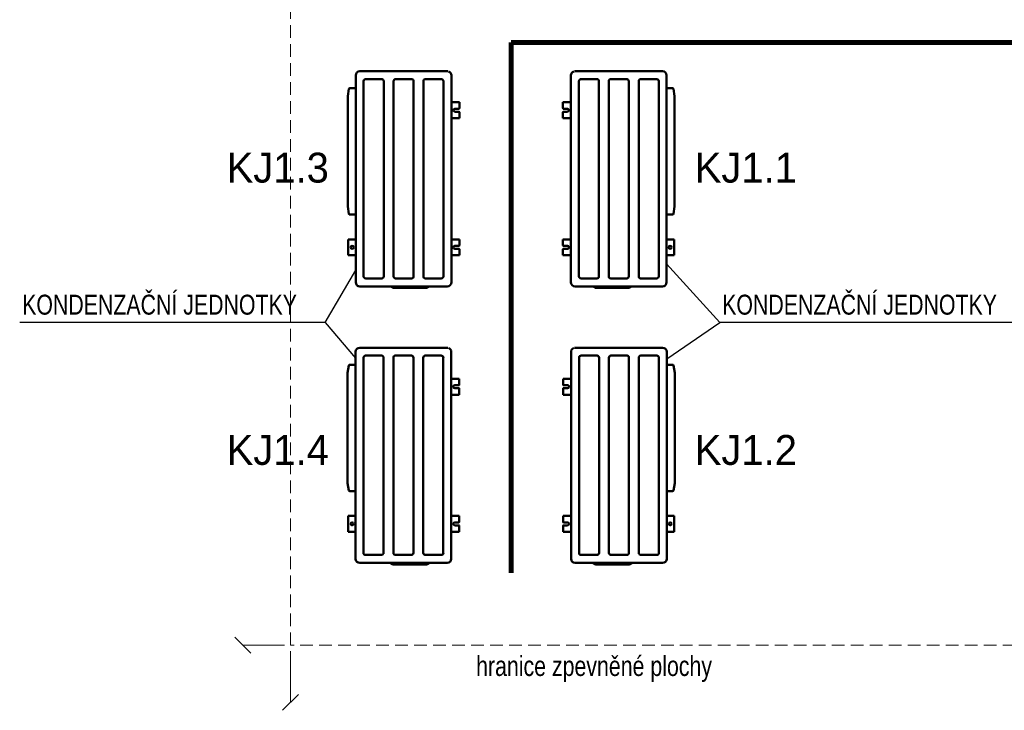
# Model space of a CAD drawing. Header units: millimetres. Extents: x -21108 to 360233, y 566 to 551167.
# Tile 11 of 38: x 177395 to 182336, y 261845 to 265312. Entities that reach past the tile are written whole.
import ezdxf
from ezdxf.enums import TextEntityAlignment as Align

# ---------------------------------------------------------------- set-up
doc = ezdxf.new("R2010")
doc.units = ezdxf.units.MM
doc.header["$LTSCALE"] = 10
doc.linetypes.add('DASHED2', pattern=[9.525, 6.35, -3.175])
doc.layers.add('MaR', color=1, linetype='Continuous')
doc.layers.add('V-objekty', color=1, linetype='Continuous', lineweight=50)
doc.layers.add('VZT Tenka', color=7, linetype='Continuous', lineweight=15)
doc.styles.get("Standard").update_dxf_attribs({"font": 'ic-simplex.shx', "width": 0.8})

# ---------------------------------------------------------------- blocks, each defined once
blk = doc.blocks.new('_OBLIQUE')
at = {"color": 0, "linetype": 'ByBlock'}
blk.add_line((-0.5, -0.5), (0.5, 0.5), dxfattribs=at)

msp = doc.modelspace()

# ---------------------------------------------------------------- linework, layer by layer
at = {"layer": 'MaR'}
for p, q in [((180641.198, 264085.363), (180907.519, 263792.089)), ((178927.217, 263792.089), (179081.198, 264054.789)), ((178927.217, 263792.089), (177395.206, 263792.089)), ((178927.217, 263792.089), (179080.569, 263612.924)), ((180641.828, 263609.626), (180907.519, 263792.089)), ((182439.53, 263792.089), (180907.519, 263792.089))]:
    msp.add_line(p, q, dxfattribs=at)
at = {"layer": 'MaR', "const_width": 25}
for points in [[(179860.79, 265197.298), (182524.823, 265197.298)], [(179860.79, 265197.298), (179860.79, 262534.331)]]:
    msp.add_lwpolyline(points, dxfattribs=at)
at = {"layer": 'V-objekty', "linetype": 'Continuous'}
for p, q in [((179535.918, 265053.023), (179101.998, 265053.023)), ((179516.498, 265053.123), (179332.198, 265053.123)), ((179540.398, 265053.123), (179528.498, 265053.123)), ((179540.398, 265053.023), (179535.918, 265053.023)), ((179540.398, 265053.023), (179540.398, 265053.123)), ((180181.998, 265053.023), (180181.998, 265053.123)), ((180181.998, 265053.123), (180193.898, 265053.123)), ((180181.998, 265053.023), (180186.478, 265053.023)), ((180186.478, 265053.023), (180620.398, 265053.023)), ((180205.898, 265053.123), (180390.198, 265053.123)), ((179081.198, 265032.223), (179081.198, 263998.133)), ((179120.957, 265003.273), (179120.957, 264023.307)), ((179130.957, 265013.273), (179211.198, 265013.273)), ((179211.198, 265013.273), (179211.804, 265013.273)), ((179221.466, 264023.023), (179221.466, 265003.022)), ((179270.93, 265003.022), (179270.93, 264023.023)), ((179280.593, 265013.273), (179281.198, 265013.273)), ((179361.198, 265013.273), (179280.593, 265013.273)), ((179361.198, 265013.273), (179361.804, 265013.273)), ((179371.466, 264023.023), (179371.466, 265003.022)), ((179420.93, 265003.022), (179420.93, 264023.023)), ((179430.593, 265013.273), (179431.198, 265013.273)), ((179431.198, 265013.273), (179510.423, 265013.273)), ((179521.439, 264023.307), (179521.44, 265003.022)), ((179561.198, 263998.133), (179561.198, 265032.323)), ((180161.198, 263998.133), (180161.198, 265032.323)), ((180200.957, 264023.307), (180200.956, 265003.022)), ((180291.198, 265013.273), (180211.974, 265013.273)), ((180291.804, 265013.273), (180291.198, 265013.273)), ((180301.466, 265003.022), (180301.466, 264023.023)), ((180350.93, 264023.023), (180350.93, 265003.022)), ((180361.198, 265013.273), (180360.593, 265013.273)), ((180361.198, 265013.273), (180441.804, 265013.273)), ((180441.804, 265013.273), (180441.198, 265013.273)), ((180451.466, 265003.022), (180451.466, 264023.023)), ((180500.93, 264023.023), (180500.93, 265003.022)), ((180511.198, 265013.273), (180510.593, 265013.273)), ((180591.439, 265013.273), (180511.198, 265013.273)), ((180601.439, 265003.273), (180601.439, 264023.307)), ((180641.198, 265032.223), (180641.198, 263998.133)), ((179041.422, 264927.441), (179047.439, 264964.184)), ((179051.781, 264967.873), (179081.198, 264967.873)), ((180670.616, 264967.873), (180641.198, 264967.873)), ((180680.975, 264927.441), (180674.958, 264964.184)), ((179041.422, 264927.441), (179041.422, 264373.604)), ((180680.975, 264927.441), (180680.975, 264373.604)), ((179601.598, 264897.323), (179561.198, 264897.323)), ((179579.098, 264864.823), (179599.598, 264864.823)), ((179601.598, 264897.323), (179601.598, 264866.823)), ((180120.798, 264897.323), (180161.198, 264897.323)), ((180120.798, 264897.323), (180120.798, 264866.823)), ((180143.298, 264864.823), (180122.798, 264864.823)), ((179561.198, 264817.323), (179601.598, 264817.323)), ((179599.598, 264849.823), (179579.098, 264849.823)), ((179601.598, 264847.823), (179601.598, 264817.323)), ((180120.798, 264847.823), (180120.798, 264817.323)), ((180161.198, 264817.323), (180120.798, 264817.323)), ((180122.798, 264849.823), (180143.298, 264849.823)), ((179041.422, 264373.604), (179047.439, 264336.861)), ((180680.975, 264373.604), (180674.958, 264336.861)), ((179051.781, 264333.173), (179081.198, 264333.173)), ((180670.616, 264333.173), (180641.198, 264333.173)), ((179081.198, 264208.923), (179043.598, 264208.923)), ((179043.598, 264128.923), (179043.598, 264208.923)), ((179601.598, 264208.923), (179561.198, 264208.923)), ((179601.598, 264208.923), (179601.598, 264178.423)), ((180120.798, 264208.923), (180161.198, 264208.923)), ((180120.798, 264208.923), (180120.798, 264178.423)), ((180641.198, 264208.923), (180678.798, 264208.923)), ((180678.798, 264128.923), (180678.798, 264208.923)), ((179579.098, 264176.423), (179599.598, 264176.423)), ((179599.598, 264161.423), (179579.098, 264161.423)), ((179601.598, 264159.423), (179601.598, 264128.923)), ((180120.798, 264159.423), (180120.798, 264128.923)), ((180143.298, 264176.423), (180122.798, 264176.423)), ((180122.798, 264161.423), (180143.298, 264161.423)), ((179043.598, 264128.923), (179081.198, 264128.923)), ((179561.198, 264128.923), (179601.598, 264128.923)), ((180161.198, 264128.923), (180120.798, 264128.923)), ((180678.798, 264128.923), (180641.198, 264128.923)), ((179211.198, 264012.773), (179131.974, 264012.773)), ((179211.804, 264012.773), (179211.198, 264012.773)), ((179281.198, 264012.773), (179280.593, 264012.773)), ((179281.198, 264012.773), (179361.198, 264012.773)), ((179361.804, 264012.773), (179361.198, 264012.773)), ((179431.198, 264012.773), (179430.593, 264012.773)), ((179510.423, 264012.773), (179431.198, 264012.773)), ((179561.298, 264050.123), (179561.298, 263993.823)), ((180161.098, 264050.123), (180161.098, 263993.823)), ((180211.974, 264012.773), (180291.198, 264012.773)), ((180291.198, 264012.773), (180291.804, 264012.773)), ((180360.593, 264012.773), (180361.198, 264012.773)), ((180441.198, 264012.773), (180361.198, 264012.773)), ((180441.198, 264012.773), (180441.804, 264012.773)), ((180510.593, 264012.773), (180511.198, 264012.773)), ((180511.198, 264012.773), (180590.423, 264012.773)), ((179081.198, 263998.133), (179081.198, 263993.823)), ((179081.198, 263993.822), (179081.198, 263993.723)), ((179081.198, 263993.723), (179081.199, 263993.723)), ((179101.898, 263973.023), (179101.898, 263973.023)), ((179101.898, 263973.023), (179101.998, 263973.023)), ((179101.998, 263973.023), (179106.478, 263973.023)), ((179106.478, 263973.023), (179535.918, 263973.023)), ((179266.878, 263966.462), (179257.662, 263971.783)), ((179271.878, 263965.123), (179275.198, 263965.123)), ((179275.198, 263965.123), (179431.698, 263965.123)), ((179431.698, 263965.123), (179435.019, 263965.123)), ((179449.234, 263971.783), (179440.019, 263966.462)), ((179535.918, 263973.023), (179540.398, 263973.023)), ((179542.098, 263973.023), (179540.398, 263973.023)), ((179561.298, 263993.822), (179561.298, 263992.223)), ((180161.098, 263993.822), (180161.098, 263992.223)), ((180180.298, 263973.023), (180181.998, 263973.023)), ((180186.478, 263973.023), (180181.998, 263973.023)), ((180615.918, 263973.023), (180186.478, 263973.023)), ((180273.162, 263971.783), (180282.378, 263966.462)), ((180290.698, 263965.123), (180287.378, 263965.123)), ((180447.198, 263965.123), (180290.698, 263965.123)), ((180450.519, 263965.123), (180447.198, 263965.123)), ((180455.519, 263966.462), (180464.734, 263971.783)), ((180620.398, 263973.023), (180615.918, 263973.023)), ((180620.498, 263973.023), (180620.398, 263973.023)), ((180620.498, 263973.023), (180620.498, 263973.023)), ((180641.198, 263998.133), (180641.198, 263993.823)), ((180641.198, 263993.822), (180641.198, 263993.723)), ((180641.198, 263993.723), (180641.198, 263993.723)), ((179535.289, 263665.123), (179101.369, 263665.123)), ((179515.869, 263665.223), (179331.569, 263665.223)), ((179539.769, 263665.223), (179527.869, 263665.223)), ((179539.769, 263665.123), (179535.289, 263665.123)), ((179539.769, 263665.123), (179539.769, 263665.223)), ((180182.628, 263665.123), (180182.628, 263665.223)), ((180182.628, 263665.223), (180194.528, 263665.223)), ((180182.628, 263665.123), (180187.108, 263665.123)), ((180187.108, 263665.123), (180621.028, 263665.123)), ((180206.528, 263665.223), (180390.828, 263665.223)), ((179080.569, 263644.323), (179080.569, 262610.233)), ((179120.328, 263615.373), (179120.328, 262635.407)), ((179130.328, 263625.373), (179210.569, 263625.373)), ((179210.569, 263625.373), (179211.174, 263625.373)), ((179220.837, 262635.123), (179220.837, 263615.122)), ((179270.301, 263615.122), (179270.301, 262635.123)), ((179279.963, 263625.373), (179280.569, 263625.373)), ((179360.569, 263625.373), (179279.963, 263625.373)), ((179360.569, 263625.373), (179361.174, 263625.373)), ((179370.837, 262635.123), (179370.837, 263615.122)), ((179420.301, 263615.122), (179420.301, 262635.123)), ((179429.963, 263625.373), (179430.569, 263625.373)), ((179430.569, 263625.373), (179509.793, 263625.373)), ((179520.81, 262635.407), (179520.811, 263615.122)), ((179560.569, 262610.233), (179560.569, 263644.423)), ((180161.828, 262610.233), (180161.828, 263644.423)), ((180201.587, 262635.407), (180201.586, 263615.122)), ((180291.828, 263625.373), (180212.604, 263625.373)), ((180292.433, 263625.373), (180291.828, 263625.373)), ((180302.096, 263615.122), (180302.096, 262635.123)), ((180351.56, 262635.123), (180351.56, 263615.122)), ((180361.828, 263625.373), (180361.222, 263625.373)), ((180361.828, 263625.373), (180442.433, 263625.373)), ((180442.433, 263625.373), (180441.828, 263625.373)), ((180452.096, 263615.122), (180452.096, 262635.123)), ((180501.56, 262635.123), (180501.56, 263615.122)), ((180511.828, 263625.373), (180511.222, 263625.373)), ((180592.069, 263625.373), (180511.828, 263625.373)), ((180602.069, 263615.373), (180602.069, 262635.407)), ((180641.828, 263644.323), (180641.828, 262610.233)), ((179040.792, 263539.541), (179046.809, 263576.284)), ((179051.151, 263579.973), (179080.569, 263579.973)), ((180671.245, 263579.973), (180641.828, 263579.973)), ((180681.604, 263539.541), (180675.587, 263576.284)), ((179040.792, 263539.541), (179040.792, 262985.704)), ((180681.604, 263539.541), (180681.604, 262985.704)), ((179600.969, 263509.423), (179560.569, 263509.423)), ((179578.469, 263476.923), (179598.969, 263476.923)), ((179600.969, 263509.423), (179600.969, 263478.923)), ((180121.428, 263509.423), (180161.828, 263509.423)), ((180121.428, 263509.423), (180121.428, 263478.923)), ((180143.928, 263476.923), (180123.428, 263476.923)), ((179560.569, 263429.423), (179600.969, 263429.423)), ((179598.969, 263461.923), (179578.469, 263461.923)), ((179600.969, 263459.923), (179600.969, 263429.423)), ((180121.428, 263459.923), (180121.428, 263429.423)), ((180161.828, 263429.423), (180121.428, 263429.423)), ((180123.428, 263461.923), (180143.928, 263461.923)), ((179040.792, 262985.704), (179046.809, 262948.962)), ((180681.604, 262985.704), (180675.587, 262948.962)), ((179051.151, 262945.273), (179080.569, 262945.273)), ((180671.245, 262945.273), (180641.828, 262945.273)), ((179080.569, 262821.023), (179042.969, 262821.023)), ((179042.969, 262741.023), (179042.969, 262821.023)), ((179600.969, 262821.023), (179560.569, 262821.023)), ((179578.469, 262788.523), (179598.969, 262788.523)), ((179600.969, 262821.023), (179600.969, 262790.523)), ((180121.428, 262821.023), (180161.828, 262821.023)), ((180121.428, 262821.023), (180121.428, 262790.523)), ((180143.928, 262788.523), (180123.428, 262788.523)), ((180641.828, 262821.023), (180679.428, 262821.023)), ((180679.428, 262741.023), (180679.428, 262821.023)), ((179042.969, 262741.023), (179080.569, 262741.023)), ((179560.569, 262741.023), (179600.969, 262741.023)), ((179598.969, 262773.523), (179578.469, 262773.523)), ((179600.969, 262771.523), (179600.969, 262741.023)), ((180121.428, 262771.523), (180121.428, 262741.023)), ((180161.828, 262741.023), (180121.428, 262741.023)), ((180123.428, 262773.523), (180143.928, 262773.523)), ((180679.428, 262741.023), (180641.828, 262741.023)), ((179560.669, 262662.223), (179560.669, 262605.923)), ((180161.728, 262662.223), (180161.728, 262605.923)), ((179080.569, 262610.233), (179080.569, 262605.923)), ((179080.569, 262605.922), (179080.569, 262605.823)), ((179080.569, 262605.823), (179080.569, 262605.823)), ((179101.269, 262585.123), (179101.269, 262585.123)), ((179101.269, 262585.123), (179101.369, 262585.123)), ((179101.369, 262585.123), (179105.849, 262585.123)), ((179105.849, 262585.123), (179535.289, 262585.123)), ((179210.569, 262624.873), (179131.345, 262624.873)), ((179211.174, 262624.873), (179210.569, 262624.873)), ((179266.248, 262578.562), (179257.033, 262583.883)), ((179280.569, 262624.873), (179279.963, 262624.873)), ((179280.569, 262624.873), (179360.569, 262624.873)), ((179361.174, 262624.873), (179360.569, 262624.873)), ((179430.569, 262624.873), (179429.963, 262624.873)), ((179509.793, 262624.873), (179430.569, 262624.873)), ((179448.605, 262583.883), (179439.389, 262578.562)), ((179535.289, 262585.123), (179539.769, 262585.123)), ((179541.469, 262585.123), (179539.769, 262585.123)), ((179560.669, 262605.922), (179560.669, 262604.323)), ((180161.728, 262605.922), (180161.728, 262604.323)), ((180180.928, 262585.123), (180182.628, 262585.123)), ((180187.108, 262585.123), (180182.628, 262585.123)), ((180616.548, 262585.123), (180187.108, 262585.123)), ((180212.604, 262624.873), (180291.828, 262624.873)), ((180273.792, 262583.883), (180283.007, 262578.562)), ((180291.828, 262624.873), (180292.433, 262624.873)), ((180361.222, 262624.873), (180361.828, 262624.873)), ((180441.828, 262624.873), (180361.828, 262624.873)), ((180441.828, 262624.873), (180442.433, 262624.873)), ((180456.148, 262578.562), (180465.364, 262583.883)), ((180511.222, 262624.873), (180511.828, 262624.873)), ((180511.828, 262624.873), (180591.052, 262624.873)), ((180621.028, 262585.123), (180616.548, 262585.123)), ((180621.128, 262585.123), (180621.028, 262585.123)), ((180621.128, 262585.123), (180621.128, 262585.123)), ((180641.828, 262610.233), (180641.828, 262605.923)), ((180641.828, 262605.922), (180641.828, 262605.823)), ((180641.828, 262605.823), (180641.828, 262605.823)), ((179271.248, 262577.223), (179274.569, 262577.223)), ((179274.569, 262577.223), (179431.069, 262577.223)), ((179431.069, 262577.223), (179434.389, 262577.223)), ((180291.328, 262577.223), (180288.007, 262577.223)), ((180447.828, 262577.223), (180291.328, 262577.223)), ((180451.148, 262577.223), (180447.828, 262577.223))]:
    msp.add_line(p, q, dxfattribs=at)
for centre in [(179063.598, 264168.923), (180658.798, 264168.923), (179062.969, 262781.023), (180659.428, 262781.023)]:
    msp.add_circle(centre, 7.5, dxfattribs=at)
for centre, radius, start, end in [((179101.998, 265032.223), 20.8, 90, 180), ((179540.398, 265032.323), 20.8, 80.17102, 90), ((179540.398, 265032.323), 20.8, 0, 70.84296), ((180181.998, 265032.323), 20.8, 109.15704, 180), ((180181.998, 265032.323), 20.8, 90, 99.82898), ((180620.398, 265032.223), 20.8, 0, 90), ((179130.957, 265003.273), 10, 90, 180), ((179211.198, 265003.022), 10.268, 0, 86.61832), ((179281.198, 265003.022), 10.268, 93.38168, 180), ((179361.198, 265003.022), 10.268, 0, 86.61832), ((179431.198, 265003.022), 10.268, 93.38168, 180), ((179511.198, 265003.022), 10.268, 358.415578, 94.32802), ((180211.198, 265003.022), 10.268, 85.67198, 181.584422), ((180291.198, 265003.022), 10.268, 0, 86.61832), ((180361.198, 265003.022), 10.268, 93.38168, 180), ((180441.198, 265003.022), 10.268, 0, 86.61832), ((180511.198, 265003.022), 10.268, 93.38168, 180), ((180591.439, 265003.273), 10, 0, 90), ((179051.781, 264963.473), 4.4, 90, 170.7), ((180670.616, 264963.473), 4.4, 9.3, 90), ((179579.098, 264857.323), 7.5, 90, 270), ((179599.598, 264866.823), 2, 270, 0), ((180122.798, 264866.823), 2, 180, 270), ((180143.298, 264857.323), 7.5, 270, 90), ((179599.598, 264847.823), 2, 0, 90), ((180122.798, 264847.823), 2, 90, 180), ((179051.781, 264337.573), 4.4, 189.3, 270), ((180670.616, 264337.573), 4.4, 270, 350.7), ((179579.098, 264168.923), 7.5, 90, 270), ((179599.598, 264178.423), 2, 270, 0), ((179599.598, 264159.423), 2, 0, 90), ((180122.798, 264178.423), 2, 180, 270), ((180122.798, 264159.423), 2, 90, 180), ((180143.298, 264168.923), 7.5, 270, 90), ((179131.198, 264023.023), 10.268, 178.4114, 274.32802), ((179211.198, 264023.023), 10.268, 273.381682, 0), ((179281.198, 264023.023), 10.268, 180, 266.61832), ((179361.198, 264023.023), 10.268, 273.381682, 0), ((179431.198, 264023.023), 10.268, 180, 266.61832), ((179511.198, 264023.023), 10.268, 265.67198, 1.5886), ((180211.198, 264023.023), 10.268, 178.4114, 274.32802), ((180291.198, 264023.023), 10.268, 273.38168, 0), ((180361.198, 264023.023), 10.268, 180, 266.618318), ((180441.198, 264023.023), 10.268, 273.38168, 0), ((180511.198, 264023.023), 10.268, 180, 266.618318), ((180591.198, 264023.023), 10.268, 265.67198, 1.5886), ((179101.998, 263993.823), 20.8, 180, 270), ((179101.898, 263993.723), 20.7, 199.49043, 250.50082), ((179252.662, 263963.123), 10, 60, 81.89039), ((179271.878, 263975.123), 10, 240, 270), ((179435.019, 263975.123), 10, 270, 300), ((179454.234, 263963.123), 10, 98.10961, 120), ((179540.398, 263993.823), 20.8, 270, 0), ((179540.598, 263993.823), 20.7, 350.164537, 0), ((180181.798, 263993.823), 20.7, 180, 189.835463), ((180181.998, 263993.823), 20.8, 180, 270), ((180268.162, 263963.123), 10, 60, 81.89039), ((180287.378, 263975.123), 10, 240, 270), ((180450.519, 263975.123), 10, 270, 300), ((180469.734, 263963.123), 10, 98.10961, 120), ((180620.398, 263993.823), 20.8, 270, 0), ((180620.498, 263993.723), 20.7, 289.49918, 340.50957), ((179101.369, 263644.323), 20.8, 90, 180), ((179539.769, 263644.423), 20.8, 80.17102, 90), ((180182.628, 263644.423), 20.8, 90, 99.82898), ((180621.028, 263644.323), 20.8, 0, 90), ((179130.328, 263615.373), 10, 90, 180), ((179210.569, 263615.122), 10.268, 0, 86.61832), ((179280.569, 263615.122), 10.268, 93.38168, 180), ((179360.569, 263615.122), 10.268, 0, 86.61832), ((179430.569, 263615.122), 10.268, 93.38168, 180), ((179510.569, 263615.122), 10.268, 358.415578, 94.32802), ((179539.769, 263644.423), 20.8, 0, 70.84296), ((180182.628, 263644.423), 20.8, 109.15704, 180), ((180211.828, 263615.122), 10.268, 85.67198, 181.584422), ((180291.828, 263615.122), 10.268, 0, 86.61832), ((180361.828, 263615.122), 10.268, 93.38168, 180), ((180441.828, 263615.122), 10.268, 0, 86.61832), ((180511.828, 263615.122), 10.268, 93.38168, 180), ((180592.069, 263615.373), 10, 0, 90), ((179051.151, 263575.573), 4.4, 90, 170.7), ((180671.245, 263575.573), 4.4, 9.3, 90), ((179578.469, 263469.423), 7.5, 90, 270), ((179598.969, 263478.923), 2, 270, 0), ((180123.428, 263478.923), 2, 180, 270), ((180143.928, 263469.423), 7.5, 270, 90), ((179598.969, 263459.923), 2, 0, 90), ((180123.428, 263459.923), 2, 90, 180), ((179051.151, 262949.673), 4.4, 189.3, 270), ((180671.245, 262949.673), 4.4, 270, 350.7), ((179578.469, 262781.023), 7.5, 90, 270), ((179598.969, 262790.523), 2, 270, 0), ((180123.428, 262790.523), 2, 180, 270), ((180143.928, 262781.023), 7.5, 270, 90), ((179598.969, 262771.523), 2, 0, 90), ((180123.428, 262771.523), 2, 90, 180), ((179130.569, 262635.123), 10.268, 178.4114, 274.32802), ((179210.569, 262635.123), 10.268, 273.381682, 0), ((179280.569, 262635.123), 10.268, 180, 266.61832), ((179360.569, 262635.123), 10.268, 273.381682, 0), ((179430.569, 262635.123), 10.268, 180, 266.61832), ((179510.569, 262635.123), 10.268, 265.67198, 1.5886), ((180211.828, 262635.123), 10.268, 178.4114, 274.32802), ((180291.828, 262635.123), 10.268, 273.38168, 0), ((180361.828, 262635.123), 10.268, 180, 266.618318), ((180441.828, 262635.123), 10.268, 273.38168, 0), ((180511.828, 262635.123), 10.268, 180, 266.618318), ((180591.828, 262635.123), 10.268, 265.67198, 1.5886), ((179101.369, 262605.923), 20.8, 180, 270), ((179101.269, 262605.823), 20.7, 199.49043, 250.50082), ((179252.033, 262575.223), 10, 60, 81.89039), ((179271.248, 262587.223), 10, 240, 270), ((179434.389, 262587.223), 10, 270, 300), ((179453.605, 262575.223), 10, 98.10961, 120), ((179539.769, 262605.923), 20.8, 270, 0), ((179539.969, 262605.923), 20.7, 350.164537, 0), ((180182.428, 262605.923), 20.7, 180, 189.835463), ((180182.628, 262605.923), 20.8, 180, 270), ((180268.792, 262575.223), 10, 60, 81.89039), ((180288.007, 262587.223), 10, 240, 270), ((180451.148, 262587.223), 10, 270, 300), ((180470.364, 262575.223), 10, 98.10961, 120), ((180621.028, 262605.923), 20.8, 270, 0), ((180621.128, 262605.823), 20.7, 289.49918, 340.50957)]:
    msp.add_arc(centre, radius, start, end, dxfattribs=at)
at = {"layer": 'VZT Tenka', "linetype": 'DASHED2'}
for p, q in [((178753.299, 262172.551), (178753.299, 269172.551)), ((185153.299, 262172.551), (178753.299, 262172.551))]:
    msp.add_line(p, q, dxfattribs=at)
at = {"layer": 'VZT Tenka'}
for p, q in [((178723.299, 262172.551), (178514.39, 262172.551)), ((178753.299, 262142.551), (178753.299, 261885.16))]:
    msp.add_line(p, q, dxfattribs=at)

# ---------------------------------------------------------------- block references
at = {"layer": 'VZT Tenka', "xscale": 80, "yscale": 80, "zscale": 80}
for p, rotation in [((178514.39, 262172.551), 270), ((178753.299, 261885.16), 180)]:
    msp.add_blockref('_OBLIQUE', p, dxfattribs=dict(at, rotation=rotation))

# ---------------------------------------------------------------- texts
at = {"layer": 'MaR'}
for s, p in [('KJ1.3', (178946.545, 264493.849)), ('KJ1.4', (178946.545, 263077.037))]:
    msp.add_text(s, height=150, dxfattribs=at).set_placement(p, align=Align.RIGHT)
for s, p in [('KJ1.1', (180782.337, 264493.849)), ('KJ1.2', (180782.337, 263077.037))]:
    msp.add_text(s, height=150, dxfattribs=at).set_placement(p)
at = {"layer": 'MaR', "width": 0.8}
for p in [(177407.504, 263831.192), (180919.817, 263831.192)]:
    msp.add_text('KONDENZAČNÍ JEDNOTKY', height=100, dxfattribs=at).set_placement(p)
at = {"layer": 'VZT Tenka', "linetype": 'DASHED2', "width": 0.8}
msp.add_text('hranice zpevněné plochy', height=100, dxfattribs=at).set_placement((180277.051, 262017.497), align=Align.CENTER)

doc.saveas('drawing.dxf')
